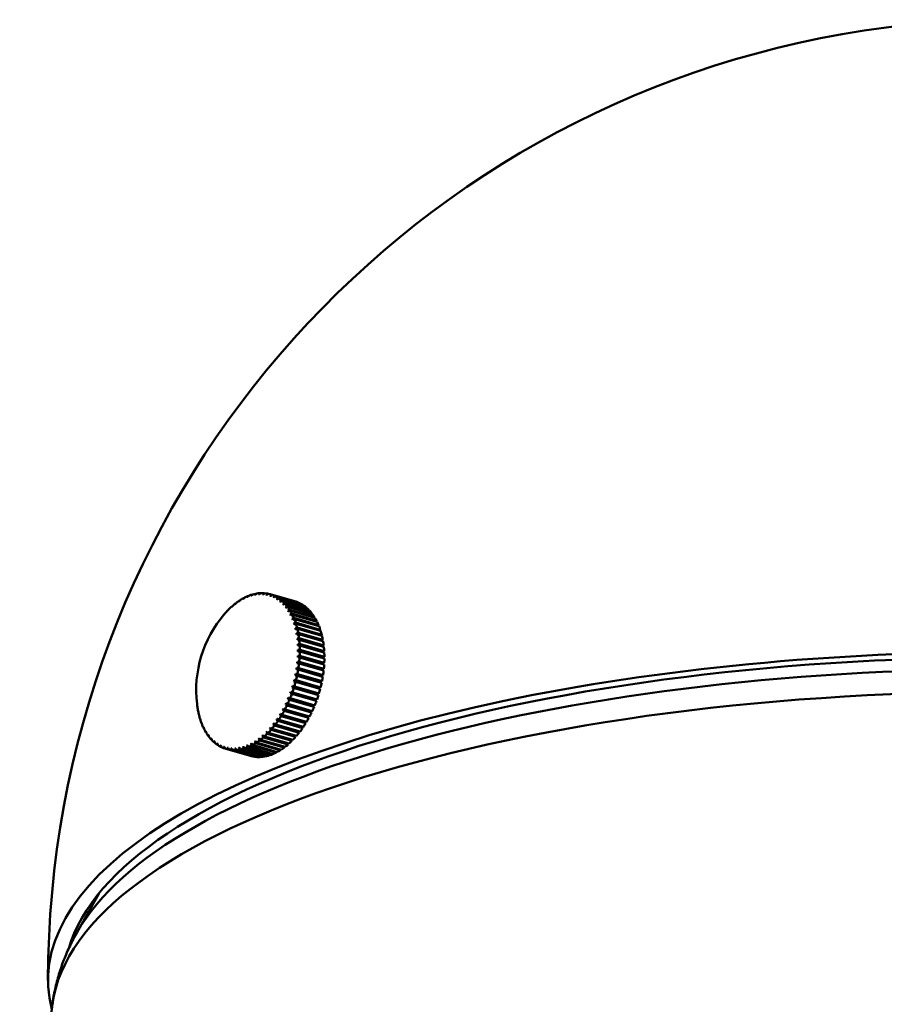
# Model space of a CAD drawing. Header units: millimetres. Extents: x 450 to 1548, y 1035 to 2210.
# Tile 2 of 5: x 1415 to 1468, y 1379 to 1440. Entities that reach past the tile are written whole.
import ezdxf

# ---------------------------------------------------------------- set-up
doc = ezdxf.new("R2010")
doc.units = ezdxf.units.MM
doc.header["$LTSCALE"] = 10
doc.layers.add('Widoczne (ISO)', color=7, linetype='Continuous', lineweight=50)
doc.layers.add('Widoczne wąskie (ISO)', color=7, linetype='Continuous', lineweight=50)

msp = doc.modelspace()

# ---------------------------------------------------------------- linework, layer by layer
at = {"layer": 'Widoczne (ISO)'}
for p, q in [((1429.589, 1404.58), (1429.633, 1404.568)), ((1429.833, 1404.583), (1429.882, 1404.568)), ((1428.336, 1404.125), (1428.357, 1404.119)), ((1428.586, 1404.274), (1428.612, 1404.267)), ((1428.838, 1404.394), (1428.868, 1404.386)), ((1429.09, 1404.486), (1429.125, 1404.476)), ((1429.341, 1404.548), (1429.38, 1404.537)), ((1430.07, 1404.555), (1430.125, 1404.539)), ((1430.246, 1404.514), (1431.778, 1404.074)), ((1430.3, 1404.497), (1431.832, 1404.057)), ((1431.89, 1404.038), (1430.357, 1404.478)), ((1430.521, 1404.41), (1432.054, 1403.97)), ((1432.108, 1403.943), (1430.576, 1404.383)), ((1430.691, 1404.203), (1430.696, 1404.202)), ((1430.733, 1404.294), (1432.265, 1403.854)), ((1432.317, 1403.82), (1430.784, 1404.259)), ((1430.871, 1404.066), (1430.898, 1404.059)), ((1430.932, 1404.149), (1432.464, 1403.709)), ((1432.513, 1403.668), (1430.981, 1404.108)), ((1431.119, 1403.977), (1432.651, 1403.537)), ((1431.832, 1404.057), (1431.831, 1404.055)), ((1432.054, 1403.97), (1432.05, 1403.96)), ((1427.61, 1403.52), (1427.616, 1403.519)), ((1427.846, 1403.747), (1427.857, 1403.744)), ((1428.089, 1403.949), (1428.105, 1403.945)), ((1431.045, 1403.901), (1431.089, 1403.888)), ((1432.696, 1403.489), (1431.164, 1403.929)), ((1431.209, 1403.708), (1431.267, 1403.691)), ((1431.292, 1403.779), (1432.824, 1403.339)), ((1432.866, 1403.285), (1431.333, 1403.724)), ((1431.36, 1403.49), (1431.431, 1403.47)), ((1431.45, 1403.556), (1432.982, 1403.116)), ((1433.02, 1403.055), (1431.487, 1403.495)), ((1432.265, 1403.854), (1432.257, 1403.837)), ((1432.464, 1403.709), (1432.453, 1403.685)), ((1432.651, 1403.537), (1432.635, 1403.507)), ((1427.382, 1403.27), (1427.383, 1403.27)), ((1431.497, 1403.249), (1431.582, 1403.225)), ((1431.592, 1403.309), (1433.124, 1402.869)), ((1431.618, 1402.986), (1431.717, 1402.957)), ((1433.157, 1402.802), (1431.625, 1403.242)), ((1431.717, 1403.039), (1433.249, 1402.6)), ((1433.278, 1402.528), (1431.746, 1402.967)), ((1431.825, 1402.75), (1433.357, 1402.31)), ((1432.824, 1403.339), (1432.802, 1403.303)), ((1432.982, 1403.116), (1432.953, 1403.074)), ((1433.124, 1402.869), (1433.088, 1402.822)), ((1431.722, 1402.702), (1431.837, 1402.669)), ((1431.808, 1402.4), (1433.385, 1401.948)), ((1433.381, 1402.233), (1431.849, 1402.673)), ((1431.914, 1402.441), (1433.446, 1402.001)), ((1433.466, 1401.92), (1431.934, 1402.36)), ((1433.249, 1402.6), (1433.205, 1402.549)), ((1433.357, 1402.31), (1433.303, 1402.256)), ((1431.877, 1402.082), (1433.455, 1401.629)), ((1431.926, 1401.748), (1433.505, 1401.295)), ((1431.985, 1402.116), (1433.517, 1401.676)), ((1433.532, 1401.591), (1432, 1402.03)), ((1432.036, 1401.775), (1433.568, 1401.336)), ((1433.578, 1401.247), (1432.046, 1401.687)), ((1433.446, 1402.001), (1433.385, 1401.948)), ((1433.385, 1401.948), (1433.386, 1401.943)), ((1433.517, 1401.676), (1433.455, 1401.629)), ((1433.455, 1401.629), (1433.457, 1401.612)), ((1431.957, 1401.403), (1433.536, 1400.949)), ((1431.968, 1401.047), (1433.548, 1400.593)), ((1432.068, 1401.422), (1433.6, 1400.983)), ((1433.605, 1400.891), (1432.073, 1401.331)), ((1432.08, 1401.059), (1433.612, 1400.619)), ((1433.612, 1400.525), (1432.08, 1400.965)), ((1433.568, 1401.336), (1433.505, 1401.295)), ((1433.505, 1401.295), (1433.508, 1401.267)), ((1433.6, 1400.983), (1433.536, 1400.949)), ((1433.536, 1400.949), (1433.538, 1400.91)), ((1431.933, 1400.312), (1433.514, 1399.858)), ((1431.961, 1400.682), (1433.541, 1400.229)), ((1432.045, 1400.309), (1433.577, 1399.869)), ((1433.599, 1400.152), (1432.067, 1400.591)), ((1432.072, 1400.687), (1433.605, 1400.247)), ((1433.612, 1400.619), (1433.548, 1400.593)), ((1433.548, 1400.593), (1433.548, 1400.544)), ((1431.887, 1399.938), (1433.468, 1399.484)), ((1433.515, 1399.39), (1431.983, 1399.83)), ((1431.998, 1399.927), (1433.53, 1399.488)), ((1433.567, 1399.772), (1432.035, 1400.212)), ((1433.514, 1399.858), (1433.507, 1399.79)), ((1433.577, 1399.869), (1433.514, 1399.858)), ((1433.541, 1400.229), (1433.537, 1400.169)), ((1433.605, 1400.247), (1433.541, 1400.229)), ((1431.738, 1399.188), (1433.319, 1398.735)), ((1431.822, 1399.563), (1433.403, 1399.109)), ((1433.354, 1398.626), (1431.822, 1399.066)), ((1431.846, 1399.163), (1433.378, 1398.723)), ((1433.444, 1399.007), (1431.912, 1399.447)), ((1431.932, 1399.544), (1433.464, 1399.105)), ((1433.403, 1399.109), (1433.385, 1399.024)), ((1433.464, 1399.105), (1433.403, 1399.109)), ((1433.468, 1399.484), (1433.456, 1399.407)), ((1433.53, 1399.488), (1433.468, 1399.484)), ((1433.188, 1398.268), (1431.608, 1398.722)), ((1433.246, 1398.249), (1431.713, 1398.688)), ((1431.743, 1398.784), (1433.275, 1398.344)), ((1433.319, 1398.735), (1433.296, 1398.643)), ((1433.378, 1398.723), (1433.319, 1398.735)), ((1432.925, 1397.549), (1431.345, 1398.003)), ((1432.977, 1397.515), (1431.445, 1397.955)), ((1431.483, 1398.046), (1433.015, 1397.606)), ((1433.065, 1397.904), (1431.484, 1398.358)), ((1433.12, 1397.877), (1431.588, 1398.317)), ((1431.621, 1398.411), (1433.153, 1397.971)), ((1433.095, 1397.988), (1433.065, 1397.904)), ((1433.065, 1397.904), (1433.12, 1397.877)), ((1433.217, 1398.361), (1433.188, 1398.268)), ((1433.188, 1398.268), (1433.246, 1398.249)), ((1425.735, 1397.384), (1425.733, 1397.385)), ((1432.6, 1396.872), (1431.02, 1397.326)), ((1432.645, 1396.824), (1431.113, 1397.264)), ((1431.159, 1397.349), (1432.691, 1396.909)), ((1432.77, 1397.204), (1431.19, 1397.658)), ((1432.819, 1397.163), (1431.287, 1397.603)), ((1431.329, 1397.691), (1432.861, 1397.252)), ((1432.801, 1397.269), (1432.77, 1397.204)), ((1432.956, 1397.623), (1432.925, 1397.549)), ((1432.925, 1397.549), (1432.977, 1397.515)), ((1425.805, 1397.054), (1425.799, 1397.055)), ((1425.895, 1396.739), (1425.883, 1396.742)), ((1432.221, 1396.255), (1430.641, 1396.708)), ((1432.258, 1396.194), (1430.726, 1396.634)), ((1430.778, 1396.71), (1432.31, 1396.271)), ((1432.417, 1396.555), (1430.837, 1397.009)), ((1432.458, 1396.501), (1430.926, 1396.94)), ((1430.975, 1397.021), (1432.507, 1396.582)), ((1432.629, 1396.927), (1432.6, 1396.872)), ((1432.6, 1396.872), (1432.645, 1396.824)), ((1432.77, 1397.204), (1432.819, 1397.163)), ((1426.004, 1396.443), (1425.987, 1396.448)), ((1426.13, 1396.167), (1426.107, 1396.173)), ((1431.796, 1395.711), (1430.218, 1396.164)), ((1431.825, 1395.64), (1430.293, 1396.079)), ((1430.351, 1396.145), (1431.883, 1395.705)), ((1432.013, 1395.973), (1430.435, 1396.426)), ((1432.047, 1395.907), (1430.515, 1396.346)), ((1430.57, 1396.418), (1432.102, 1395.978)), ((1432.244, 1396.289), (1432.221, 1396.255)), ((1432.221, 1396.255), (1432.258, 1396.194)), ((1432.444, 1396.6), (1432.417, 1396.555)), ((1432.417, 1396.555), (1432.458, 1396.501)), ((1426.272, 1395.913), (1426.245, 1395.92)), ((1426.43, 1395.682), (1426.399, 1395.691)), ((1426.604, 1395.476), (1426.568, 1395.486)), ((1429.627, 1395.486), (1429.524, 1395.516)), ((1431.114, 1394.979), (1429.582, 1395.418)), ((1429.644, 1395.466), (1431.176, 1395.026)), ((1429.881, 1395.673), (1429.761, 1395.708)), ((1431.357, 1395.174), (1429.825, 1395.614)), ((1429.886, 1395.668), (1431.418, 1395.228)), ((1431.571, 1395.472), (1429.993, 1395.924)), ((1431.595, 1395.395), (1430.063, 1395.835)), ((1430.122, 1395.895), (1431.654, 1395.455)), ((1431.576, 1395.477), (1431.571, 1395.472)), ((1431.571, 1395.472), (1431.595, 1395.395)), ((1431.81, 1395.726), (1431.796, 1395.711)), ((1431.796, 1395.711), (1431.825, 1395.64)), ((1432.033, 1395.998), (1432.013, 1395.973)), ((1432.013, 1395.973), (1432.047, 1395.907)), ((1426.792, 1395.296), (1426.752, 1395.307)), ((1426.994, 1395.143), (1426.948, 1395.156)), ((1427.207, 1395.018), (1427.157, 1395.032)), ((1427.431, 1394.922), (1427.375, 1394.938)), ((1427.487, 1394.902), (1429.019, 1394.462)), ((1429.135, 1394.433), (1427.603, 1394.872)), ((1427.663, 1394.86), (1429.195, 1394.421)), ((1429.371, 1394.397), (1427.839, 1394.837)), ((1427.9, 1394.833), (1429.432, 1394.393)), ((1429.613, 1394.392), (1428.081, 1394.831)), ((1428.099, 1394.928), (1428.087, 1394.931)), ((1428.144, 1394.835), (1429.676, 1394.395)), ((1428.348, 1394.95), (1428.316, 1394.959)), ((1429.86, 1394.416), (1428.328, 1394.856)), ((1428.392, 1394.867), (1429.924, 1394.427)), ((1428.601, 1395.001), (1428.554, 1395.015)), ((1430.11, 1394.471), (1428.578, 1394.911)), ((1428.642, 1394.929), (1430.174, 1394.49)), ((1428.857, 1395.081), (1428.796, 1395.099)), ((1430.362, 1394.555), (1428.83, 1394.995)), ((1428.895, 1395.021), (1430.427, 1394.581)), ((1429.114, 1395.189), (1429.039, 1395.21)), ((1430.615, 1394.668), (1429.083, 1395.108)), ((1429.147, 1395.141), (1430.679, 1394.702)), ((1429.371, 1395.324), (1429.283, 1395.35)), ((1430.866, 1394.81), (1429.334, 1395.249)), ((1429.397, 1395.29), (1430.929, 1394.85)), ((1430.859, 1394.87), (1430.866, 1394.81)), ((1431.102, 1395.048), (1431.114, 1394.979)), ((1431.339, 1395.251), (1431.357, 1395.174)), ((1429.137, 1394.437), (1429.135, 1394.433)), ((1429.374, 1394.41), (1429.371, 1394.397)), ((1429.616, 1394.412), (1429.613, 1394.392)), ((1429.863, 1394.445), (1429.86, 1394.416)), ((1430.112, 1394.507), (1430.11, 1394.471)), ((1430.362, 1394.6), (1430.362, 1394.555)), ((1430.612, 1394.721), (1430.615, 1394.668)), ((1419.572, 1385.883), (1418.227, 1383.499))]:
    msp.add_line(p, q, dxfattribs=at)
for centre, radius, start, end in [((1476.17, 1380.494), 59.75, 17.30959, 180), ((1432.888, 1398.553), 7.25, 139.44997, 186.77405), ((1432.888, 1398.553), 7.25, 186.85697, 188.67216), ((1476.17, 1371.097), 60, 172.41606, 7.58394)]:
    msp.add_arc(centre, radius, start, end, dxfattribs=at)
for centre, major_axis, ratio, start_param, end_param in [((1428.866, 1399.708), (1.379, 4.806), 0.604023, 0.216734, 0.275273), ((1432.857, 1398.552), (-0.397, 7.239), 0.779997, 0.545321, 0.560858), ((1432.919, 1398.555), (0.397, -7.239), 0.779997, 3.686914, 3.702451), ((1428.866, 1399.708), (1.379, 4.806), 0.604023, 0.138194, 0.196734), ((1432.858, 1398.556), (0.501, 7.232), 0.790427, 0.642701, 0.658238), ((1432.919, 1398.551), (-0.501, -7.232), 0.790427, 3.784294, 3.799831), ((1428.866, 1399.708), (1.379, 4.806), 0.604023, 0.059654, 0.118194), ((1432.919, 1398.577), (-4.375, 5.781), 0.620715, 0.118482, 0.13402), ((1428.866, 1399.708), (1.379, 4.806), 0.604023, 0.609433, 0.667973), ((1432.856, 1398.533), (-3.897, 6.114), 0.65802, 0.169908, 0.185445), ((1428.807, 1399.725), (-1.357, -4.727), 0.604023, 3.730858, 3.751193), ((1432.92, 1398.574), (-3.897, 6.114), 0.65802, 0.169908, 0.185445), ((1428.866, 1399.708), (1.379, 4.806), 0.604023, 0.530893, 0.589433), ((1432.856, 1398.537), (-3.349, 6.43), 0.691269, 0.228792, 0.244329), ((1428.807, 1399.725), (-1.357, -4.727), 0.604023, 3.652318, 3.672653), ((1432.92, 1398.57), (-3.349, 6.43), 0.691269, 0.228792, 0.244329), ((1428.866, 1399.708), (1.379, 4.806), 0.604023, 0.452353, 0.510893), ((1432.856, 1398.54), (-2.726, 6.718), 0.720256, 0.295669, 0.311206), ((1428.807, 1399.725), (-1.357, -4.727), 0.604023, 3.573779, 3.594113), ((1432.92, 1398.566), (-2.726, 6.718), 0.720256, 0.295669, 0.311206), ((1428.866, 1399.708), (1.379, 4.806), 0.604023, 0.373814, 0.432353), ((1432.856, 1398.544), (-2.024, 6.961), 0.744803, 0.370851, 0.386388), ((1428.807, 1399.725), (1.357, 4.727), 0.604023, 0.353646, 0.373981), ((1432.92, 1398.563), (-2.024, 6.961), 0.744803, 0.370851, 0.386388), ((1428.866, 1399.708), (1.379, 4.806), 0.604023, 0.295274, 0.353813), ((1432.856, 1398.548), (-1.245, 7.142), 0.764757, 0.454273, 0.46981), ((1428.807, 1399.725), (1.357, 4.727), 0.604023, 0.275106, 0.295441), ((1432.92, 1398.559), (1.245, -7.142), 0.764757, 3.595865, 3.611403), ((1428.807, 1399.725), (1.357, 4.727), 0.604023, 0.196567, 0.216901), ((1428.807, 1399.725), (1.357, 4.727), 0.604023, 0.118027, 0.138361), ((1432.858, 1398.559), (1.422, 7.109), 0.795985, 0.744414, 0.759951), ((1428.807, 1399.725), (1.357, 4.727), 0.604023, 0.039487, 0.059821), ((1432.918, 1398.547), (-1.422, -7.109), 0.795985, 3.886006, 3.901543), ((1428.866, 1399.708), (1.379, 4.806), 0.604023, 6.2643, 6.322839), ((1432.859, 1398.563), (2.331, 6.865), 0.796635, 0.847897, 0.863435), ((1428.807, 1399.725), (1.357, 4.727), 0.604023, 6.244132, 6.264467), ((1432.917, 1398.544), (-2.331, -6.865), 0.796635, 3.98949, 4.005027), ((1428.866, 1399.708), (1.379, 4.806), 0.604023, 6.18576, 6.244299), ((1432.861, 1398.567), (3.194, 6.509), 0.792373, 0.950344, 0.965881), ((1428.807, 1399.725), (1.357, 4.727), 0.604023, 6.165593, 6.185927), ((1432.915, 1398.54), (-3.194, -6.509), 0.792373, 4.091937, 4.107474), ((1428.866, 1399.708), (1.379, 4.806), 0.604023, 6.10722, 6.16576), ((1432.862, 1398.57), (3.982, 6.059), 0.783226, 1.049091, 1.064629), ((1428.807, 1399.725), (1.357, 4.727), 0.604023, 6.087053, 6.107387), ((1432.914, 1398.536), (-3.982, -6.059), 0.783226, 4.190684, 4.206221), ((1428.866, 1399.708), (1.379, 4.806), 0.604023, 6.02868, 6.08722), ((1432.864, 1398.574), (4.676, 5.54), 0.76925, 1.14197, 1.157507), ((1428.807, 1399.725), (1.357, 4.727), 0.604023, 6.008513, 6.028847), ((1432.913, 1398.533), (-4.676, -5.54), 0.76925, 4.283562, 4.299099), ((1428.866, 1399.708), (1.379, 4.806), 0.604023, 5.950141, 6.00868), ((1432.865, 1398.577), (5.268, 4.98), 0.750532, 1.227494, 1.243031), ((1430.398, 1399.268), (1.379, 4.806), 0.604023, 6.2643, 6.283185), ((1430.398, 1399.268), (1.379, 4.806), 0.604023, 6.18576, 6.244299), ((1428.866, 1399.708), (1.379, 4.806), 0.604023, 0.845053, 0.903592), ((1428.807, 1399.725), (-1.357, -4.727), 0.604023, 3.966478, 3.986812), ((1432.858, 1398.523), (-5.155, 5.098), 0.534876, 0.035462, 0.051), ((1432.918, 1398.583), (-5.155, 5.098), 0.534876, 0.035462, 0.051), ((1428.866, 1399.708), (1.379, 4.806), 0.604023, 0.766513, 0.825052), ((1428.807, 1399.725), (-1.357, -4.727), 0.604023, 3.887938, 3.908272), ((1432.858, 1398.526), (-4.791, 5.441), 0.579582, 0.073884, 0.089421), ((1432.919, 1398.58), (-4.791, 5.441), 0.579582, 0.073884, 0.089421), ((1428.866, 1399.708), (1.379, 4.806), 0.604023, 0.687973, 0.746512), ((1432.857, 1398.53), (-4.375, 5.781), 0.620715, 0.118482, 0.13402), ((1428.807, 1399.725), (-1.357, -4.727), 0.604023, 3.809398, 3.829733), ((1428.807, 1399.725), (1.357, 4.727), 0.604023, 5.929973, 5.950308), ((1432.911, 1398.529), (-5.268, -4.98), 0.750532, 4.369087, 4.384624), ((1428.866, 1399.708), (1.379, 4.806), 0.604023, 5.871601, 5.93014), ((1432.867, 1398.581), (5.76, 4.403), 0.727186, 1.30488, 1.320418), ((1428.807, 1399.725), (1.357, 4.727), 0.604023, 5.851433, 5.871768), ((1432.909, 1398.526), (-5.76, -4.403), 0.727186, 4.446473, 4.46201), ((1428.866, 1399.708), (-1.379, -4.806), 0.604023, 2.651468, 2.710008), ((1432.869, 1398.584), (6.158, 3.826), 0.699357, 1.373936, 1.389473), ((1428.807, 1399.725), (1.357, 4.727), 0.604023, 5.772894, 5.793228), ((1432.907, 1398.523), (-6.158, -3.826), 0.699357, 4.515528, 4.531065), ((1428.866, 1399.708), (-1.379, -4.806), 0.604023, 2.572928, 2.631468), ((1430.398, 1399.268), (1.379, 4.806), 0.604023, 6.10722, 6.16576), ((1430.398, 1399.268), (1.379, 4.806), 0.604023, 6.02868, 6.08722), ((1430.398, 1399.268), (1.379, 4.806), 0.604023, 5.950141, 6.00868), ((1430.398, 1399.268), (1.379, 4.806), 0.604023, 5.871601, 5.93014), ((1428.807, 1399.725), (-1.357, -4.727), 0.604023, 4.045018, 4.065352), ((1432.859, 1398.52), (-5.471, 4.757), 0.486872, 0.002601, 0.018138), ((1432.917, 1398.586), (-5.471, 4.757), 0.486872, 0.002601, 0.018138), ((1432.871, 1398.587), (6.474, 3.263), 0.667216, 1.434888, 1.450425), ((1428.807, 1399.725), (1.357, 4.727), 0.604023, 5.694354, 5.714688), ((1432.905, 1398.52), (-6.474, -3.263), 0.667216, 4.576481, 4.592018), ((1432.874, 1398.589), (6.72, 2.721), 0.630961, 1.488227, 1.503764), ((1428.807, 1399.725), (1.357, 4.727), 0.604023, 5.615814, 5.636148), ((1428.866, 1399.708), (-1.379, -4.806), 0.604023, 2.494389, 2.552928), ((1432.903, 1398.517), (-6.72, -2.721), 0.630961, 4.62982, 4.645357), ((1432.876, 1398.592), (6.907, 2.204), 0.590817, 1.534567, 1.550104), ((1428.866, 1399.708), (-1.379, -4.806), 0.604023, 2.415849, 2.474388), ((1430.398, 1399.268), (-1.379, -4.806), 0.604023, 2.651468, 2.710008), ((1430.398, 1399.268), (-1.379, -4.806), 0.604023, 2.572928, 2.631468), ((1430.398, 1399.268), (-1.379, -4.806), 0.604023, 2.494389, 2.552928), ((1428.807, 1399.725), (1.357, 4.727), 0.604023, 5.537274, 5.557609), ((1432.9, 1398.515), (-6.907, -2.204), 0.590817, 4.67616, 4.691697), ((1432.878, 1398.594), (7.044, 1.714), 0.54703, 1.57456, 1.590097), ((1428.807, 1399.725), (1.357, 4.727), 0.604023, 5.458734, 5.479069), ((1432.898, 1398.513), (-7.044, -1.714), 0.54703, 4.716153, 4.73169), ((1428.866, 1399.708), (-1.379, -4.806), 0.604023, 2.337309, 2.395848), ((1428.866, 1399.708), (-1.379, -4.806), 0.604023, 2.258769, 2.317309), ((1430.398, 1399.268), (-1.379, -4.806), 0.604023, 2.415849, 2.474388), ((1430.398, 1399.268), (-1.379, -4.806), 0.604023, 2.337309, 2.395848), ((1476.17, 1380.494), (59.75, 0), 0.34202, 6.194906, 9.513057), ((1432.881, 1398.596), (7.141, 1.25), 0.49987, 1.608835, 1.624372), ((1428.807, 1399.725), (1.357, 4.727), 0.604023, 5.380194, 5.400529), ((1432.896, 1398.511), (-7.141, -1.25), 0.49987, 4.750427, 4.765965), ((1432.883, 1398.598), (7.204, 0.81), 0.449628, 1.637967, 1.653504), ((1428.807, 1399.725), (1.357, 4.727), 0.604023, 5.301655, 5.321989), ((1432.893, 1398.509), (-7.204, -0.81), 0.449628, 4.779559, 4.795096), ((1428.866, 1399.708), (-1.379, -4.806), 0.604023, 2.180229, 2.238769), ((1428.866, 1399.708), (-1.379, -4.806), 0.604023, 2.10169, 2.160229), ((1430.398, 1399.268), (-1.379, -4.806), 0.604023, 2.258769, 2.317309), ((1430.398, 1399.268), (-1.379, -4.806), 0.604023, 2.180229, 2.238769), ((1432.886, 1398.599), (7.239, 0.392), 0.396615, 1.662462, 1.677999), ((1428.807, 1399.725), (1.357, 4.727), 0.604023, 5.223115, 5.243449), ((1432.891, 1398.508), (-7.239, -0.392), 0.396615, 4.804054, 4.819592), ((1432.888, 1398.6), (7.25, -0.006), 0.341156, 1.682754, 1.698291), ((1428.807, 1399.725), (1.357, 4.727), 0.604023, 5.144575, 5.164909), ((1432.888, 1398.506), (-7.25, 0.006), 0.341156, 4.824346, 4.839884), ((1428.866, 1399.708), (-1.379, -4.806), 0.604023, 1.94461, 2.003149), ((1428.866, 1399.708), (-1.379, -4.806), 0.604023, 2.02315, 2.081689), ((1430.398, 1399.268), (-1.379, -4.806), 0.604023, 2.10169, 2.160229), ((1476.17, 1380.494), (-58.75, 0), 0.34202, 3.24068, 6.184098), ((1428.807, 1399.725), (1.357, 4.727), 0.604023, 4.987495, 5.00783), ((1432.893, 1398.602), (7.211, -0.754), 0.224282, 1.7121, 1.727638), ((1428.807, 1399.725), (1.357, 4.727), 0.604023, 5.066035, 5.08637), ((1432.886, 1398.506), (-7.239, 0.387), 0.283593, 4.840795, 4.856332), ((1432.891, 1398.601), (7.239, -0.387), 0.283593, 1.699203, 1.71474), ((1428.866, 1399.708), (-1.379, -4.806), 0.604023, 1.86607, 1.92461), ((1430.398, 1399.268), (-1.379, -4.806), 0.604023, 2.02315, 2.081689), ((1430.398, 1399.268), (-1.379, -4.806), 0.604023, 1.94461, 2.003149), ((1428.807, 1399.725), (1.357, 4.727), 0.604023, 4.908956, 4.92929), ((1432.881, 1398.505), (-7.165, 1.108), 0.163589, 4.863268, 4.878805), ((1432.896, 1398.602), (7.165, -1.108), 0.163589, 1.721675, 1.737212), ((1432.883, 1398.505), (-7.211, 0.754), 0.224282, 4.853693, 4.86923), ((1428.866, 1399.708), (-1.379, -4.806), 0.604023, 1.70899, 1.76753), ((1428.866, 1399.708), (-1.379, -4.806), 0.604023, 1.78753, 1.84607), ((1430.398, 1399.268), (-1.379, -4.806), 0.604023, 1.78753, 1.84607), ((1430.398, 1399.268), (-1.379, -4.806), 0.604023, 1.86607, 1.92461), ((1428.807, 1399.725), (1.357, 4.727), 0.604023, 4.751876, 4.77221), ((1432.876, 1398.505), (-7.025, 1.79), 0.039556, 4.873065, 4.888602), ((1432.9, 1398.602), (7.025, -1.79), 0.039556, 1.731472, 1.747009), ((1428.866, 1399.708), (-1.379, -4.806), 0.604023, 1.551911, 1.61045), ((1428.807, 1399.725), (1.357, 4.727), 0.604023, 4.830416, 4.85075), ((1432.878, 1398.505), (-7.103, 1.453), 0.101887, 4.869688, 4.885225), ((1432.898, 1398.602), (7.103, -1.453), 0.101887, 1.728095, 1.743632), ((1428.866, 1399.708), (-1.379, -4.806), 0.604023, 1.630451, 1.68899), ((1430.398, 1399.268), (-1.379, -4.806), 0.604023, 1.70899, 1.76753), ((1428.807, 1399.725), (1.357, 4.727), 0.604023, 4.673336, 4.693671), ((1432.873, 1398.506), (-6.933, 2.121), 0.023018, 1.394191, 1.409728), ((1428.866, 1399.708), (-1.379, -4.806), 0.604023, 1.473371, 1.531911), ((1432.903, 1398.601), (6.933, -2.121), 0.023018, 4.535783, 4.55132), ((1430.398, 1399.268), (-1.379, -4.806), 0.604023, 1.551911, 1.61045), ((1430.398, 1399.268), (-1.379, -4.806), 0.604023, 1.630451, 1.68899), ((1428.866, 1399.708), (-1.379, -4.806), 0.604023, 1.316291, 1.374831), ((1428.807, 1399.725), (1.357, 4.727), 0.604023, 4.516256, 4.536591), ((1432.869, 1398.508), (-6.698, 2.774), 0.147355, 1.402381, 1.417919), ((1432.907, 1398.599), (6.698, -2.774), 0.147355, 4.543974, 4.559511), ((1428.866, 1399.708), (-1.379, -4.806), 0.604023, 1.394831, 1.453371), ((1428.807, 1399.725), (1.357, 4.727), 0.604023, 4.594796, 4.615131), ((1432.871, 1398.507), (-6.824, 2.449), 0.08545, 1.396775, 1.412312), ((1432.905, 1398.6), (6.824, -2.449), 0.08545, 4.538367, 4.553905), ((1430.398, 1399.268), (-1.379, -4.806), 0.604023, 1.394831, 1.453371), ((1430.398, 1399.268), (-1.379, -4.806), 0.604023, 1.473371, 1.531911), ((1428.807, 1399.725), (-1.357, -4.727), 0.604023, 5.320083, 5.321989), ((1432.893, 1398.509), (-7.204, -0.81), 0.449628, 0.002812, 0.003472), ((1428.866, 1399.708), (1.379, 4.806), 0.604023, 2.22127, 2.238769), ((1428.807, 1399.725), (-1.357, -4.727), 0.604023, 5.380194, 5.400529), ((1432.881, 1398.596), (-7.141, -1.25), 0.49987, 6.256866, 6.272403), ((1432.896, 1398.511), (-7.141, -1.25), 0.49987, 6.256866, 6.272403), ((1428.866, 1399.708), (1.379, 4.806), 0.604023, 2.258769, 2.317309), ((1428.866, 1399.708), (-1.379, -4.806), 0.604023, 1.159212, 1.217751), ((1428.807, 1399.725), (1.357, 4.727), 0.604023, 4.359177, 4.379511), ((1432.865, 1398.511), (-6.39, 3.424), 0.268065, 1.423107, 1.438645), ((1432.911, 1398.596), (6.39, -3.424), 0.268065, 4.5647, 4.580237), ((1428.866, 1399.708), (-1.379, -4.806), 0.604023, 1.237752, 1.296291), ((1428.807, 1399.725), (1.357, 4.727), 0.604023, 4.437717, 4.458051), ((1432.867, 1398.509), (-6.554, 3.099), 0.208352, 1.411108, 1.426645), ((1432.909, 1398.598), (6.554, -3.099), 0.208352, 4.5527, 4.568238), ((1430.398, 1399.268), (-1.379, -4.806), 0.604023, 1.316291, 1.374831), ((1428.807, 1399.725), (-1.357, -4.727), 0.604023, 5.458734, 5.479069), ((1432.878, 1398.594), (-7.044, -1.714), 0.54703, 6.222591, 6.238128), ((1432.898, 1398.513), (-7.044, -1.714), 0.54703, 6.222591, 6.238128), ((1428.866, 1399.708), (1.379, 4.806), 0.604023, 2.337309, 2.395848), ((1428.807, 1399.725), (-1.357, -4.727), 0.604023, 5.537274, 5.557609), ((1432.876, 1398.592), (-6.907, -2.204), 0.590817, 6.182598, 6.198135), ((1432.9, 1398.515), (-6.907, -2.204), 0.590817, 6.182598, 6.198135), ((1428.866, 1399.708), (1.379, 4.806), 0.604023, 2.415849, 2.474388), ((1428.866, 1399.708), (-1.379, -4.806), 0.604023, 1.002132, 1.060672), ((1428.807, 1399.725), (1.357, 4.727), 0.604023, 4.202097, 4.222432), ((1432.862, 1398.515), (-5.991, 4.083), 0.382173, 1.457835, 1.473372), ((1432.914, 1398.592), (5.991, -4.083), 0.382173, 4.599428, 4.614965), ((1428.866, 1399.708), (-1.379, -4.806), 0.604023, 1.080672, 1.139211), ((1428.807, 1399.725), (1.357, 4.727), 0.604023, 4.280637, 4.300972), ((1432.864, 1398.513), (-6.203, 3.752), 0.326124, 1.438592, 1.454129), ((1432.913, 1398.594), (6.203, -3.752), 0.326124, 4.580184, 4.595721), ((1430.398, 1399.268), (-1.379, -4.806), 0.604023, 1.159212, 1.217751), ((1430.398, 1399.268), (-1.379, -4.806), 0.604023, 1.237752, 1.296291), ((1428.807, 1399.725), (-1.357, -4.727), 0.604023, 5.615814, 5.636148), ((1432.874, 1398.589), (-6.72, -2.721), 0.630961, 6.136258, 6.151795), ((1432.903, 1398.517), (-6.72, -2.721), 0.630961, 6.136258, 6.151795), ((1428.866, 1399.708), (1.379, 4.806), 0.604023, 2.494389, 2.552928), ((1428.807, 1399.725), (-1.357, -4.727), 0.604023, 5.694354, 5.714688), ((1432.871, 1398.587), (-6.474, -3.263), 0.667216, 6.082919, 6.098456), ((1432.905, 1398.52), (-6.474, -3.263), 0.667216, 6.082919, 6.098456), ((1428.866, 1399.708), (1.379, 4.806), 0.604023, 2.572928, 2.631468), ((1428.866, 1399.708), (-1.379, -4.806), 0.604023, 0.845053, 0.903592), ((1428.807, 1399.725), (1.357, 4.727), 0.604023, 4.045018, 4.065352), ((1432.859, 1398.52), (-5.471, 4.757), 0.486872, 1.509039, 1.524576), ((1432.917, 1398.586), (5.471, -4.757), 0.486872, 4.650632, 4.666169), ((1428.866, 1399.708), (-1.379, -4.806), 0.604023, 0.923592, 0.982132), ((1428.807, 1399.725), (1.357, 4.727), 0.604023, 4.123557, 4.143892), ((1432.861, 1398.518), (-5.748, 4.418), 0.435866, 1.48118, 1.496717), ((1432.916, 1398.589), (5.748, -4.418), 0.435866, 4.622772, 4.63831), ((1430.398, 1399.268), (-1.379, -4.806), 0.604023, 1.002132, 1.060672), ((1430.398, 1399.268), (-1.379, -4.806), 0.604023, 1.080672, 1.139211), ((1428.807, 1399.725), (-1.357, -4.727), 0.604023, 5.772894, 5.793228), ((1432.869, 1398.584), (-6.158, -3.826), 0.699357, 6.021967, 6.037504), ((1432.907, 1398.523), (-6.158, -3.826), 0.699357, 6.021967, 6.037504), ((1428.866, 1399.708), (1.379, 4.806), 0.604023, 2.651468, 2.710008), ((1428.807, 1399.725), (-1.357, -4.727), 0.604023, 5.851433, 5.871768), ((1432.867, 1398.581), (-5.76, -4.403), 0.727186, 5.952911, 5.968449), ((1432.909, 1398.526), (-5.76, -4.403), 0.727186, 5.952911, 5.968449), ((1428.866, 1399.708), (-1.379, -4.806), 0.604023, 5.871601, 5.93014), ((1428.807, 1399.725), (-1.357, -4.727), 0.604023, 5.929973, 5.950308), ((1432.865, 1398.577), (-5.268, -4.98), 0.750532, 5.875525, 5.891062), ((1432.911, 1398.529), (-5.268, -4.98), 0.750532, 5.875525, 5.891062), ((1428.866, 1399.708), (-1.379, -4.806), 0.604023, 5.950141, 6.00868), ((1428.807, 1399.725), (-1.357, -4.727), 0.604023, 6.008513, 6.028847), ((1432.864, 1398.574), (4.676, 5.54), 0.76925, 2.648408, 2.663945), ((1428.866, 1399.708), (-1.379, -4.806), 0.604023, 0.609433, 0.667973), ((1428.807, 1399.725), (1.357, 4.727), 0.604023, 3.809398, 3.829733), ((1432.857, 1398.53), (-4.375, 5.781), 0.620715, 1.624921, 1.640458), ((1432.919, 1398.577), (4.375, -5.781), 0.620715, 4.766513, 4.782051), ((1428.866, 1399.708), (-1.379, -4.806), 0.604023, 0.687973, 0.746512), ((1428.807, 1399.725), (1.357, 4.727), 0.604023, 3.887938, 3.908272), ((1432.858, 1398.526), (-4.791, 5.441), 0.579582, 1.580322, 1.595859), ((1432.919, 1398.58), (4.791, -5.441), 0.579582, 4.721915, 4.737452), ((1428.866, 1399.708), (-1.379, -4.806), 0.604023, 0.766513, 0.825052), ((1428.807, 1399.725), (1.357, 4.727), 0.604023, 3.966478, 3.986812), ((1432.858, 1398.523), (-5.155, 5.098), 0.534876, 1.541901, 1.557438), ((1432.918, 1398.583), (5.155, -5.098), 0.534876, 4.683493, 4.699031), ((1430.398, 1399.268), (-1.379, -4.806), 0.604023, 0.766513, 0.825052), ((1430.398, 1399.268), (-1.379, -4.806), 0.604023, 0.845053, 0.903592), ((1430.398, 1399.268), (-1.379, -4.806), 0.604023, 0.923592, 0.982132), ((1432.913, 1398.533), (-4.676, -5.54), 0.76925, 5.790001, 5.805538), ((1428.866, 1399.708), (-1.379, -4.806), 0.604023, 6.02868, 6.08722), ((1428.807, 1399.725), (-1.357, -4.727), 0.604023, 6.087053, 6.107387), ((1432.862, 1398.57), (3.982, 6.059), 0.783226, 2.55553, 2.571067), ((1432.914, 1398.536), (-3.982, -6.059), 0.783226, 5.697122, 5.71266), ((1428.866, 1399.708), (-1.379, -4.806), 0.604023, 6.10722, 6.16576), ((1428.807, 1399.725), (-1.357, -4.727), 0.604023, 6.165593, 6.185927), ((1432.861, 1398.567), (3.194, 6.509), 0.792373, 2.456782, 2.47232), ((1432.915, 1398.54), (-3.194, -6.509), 0.792373, 5.598375, 5.613912), ((1428.866, 1399.708), (-1.379, -4.806), 0.604023, 6.18576, 6.244299), ((1428.807, 1399.725), (-1.357, -4.727), 0.604023, 6.244132, 6.264467), ((1432.859, 1398.563), (2.331, 6.865), 0.796635, 2.354336, 2.369873), ((1432.917, 1398.544), (-2.331, -6.865), 0.796635, 5.495928, 5.511466), ((1428.866, 1399.708), (-1.379, -4.806), 0.604023, 6.2643, 6.322839), ((1428.807, 1399.725), (-1.357, -4.727), 0.604023, 0.039487, 0.059821), ((1432.858, 1398.559), (1.422, 7.109), 0.795985, 2.250852, 2.266389), ((1432.918, 1398.547), (-1.422, -7.109), 0.795985, 5.392445, 5.407982), ((1428.866, 1399.708), (-1.379, -4.806), 0.604023, 0.059654, 0.118194), ((1428.807, 1399.725), (-1.357, -4.727), 0.604023, 0.118027, 0.138361), ((1432.858, 1398.556), (0.501, 7.232), 0.790427, 2.14914, 2.164677), ((1432.919, 1398.551), (-0.501, -7.232), 0.790427, 5.290732, 5.306269), ((1428.866, 1399.708), (-1.379, -4.806), 0.604023, 0.138194, 0.196734), ((1428.807, 1399.725), (-1.357, -4.727), 0.604023, 0.196567, 0.216901), ((1432.857, 1398.552), (-0.397, 7.239), 0.779997, 2.051759, 2.067297), ((1432.919, 1398.555), (0.397, -7.239), 0.779997, 5.193352, 5.208889), ((1428.866, 1399.708), (-1.379, -4.806), 0.604023, 0.216734, 0.275273), ((1428.807, 1399.725), (-1.357, -4.727), 0.604023, 0.275106, 0.295441), ((1432.856, 1398.548), (-1.245, 7.142), 0.764757, 1.960711, 1.976248), ((1432.92, 1398.559), (1.245, -7.142), 0.764757, 5.102304, 5.117841), ((1428.866, 1399.708), (-1.379, -4.806), 0.604023, 0.295274, 0.353813), ((1428.807, 1399.725), (-1.357, -4.727), 0.604023, 0.353646, 0.373981), ((1432.856, 1398.544), (-2.024, 6.961), 0.744803, 1.877289, 1.892827), ((1432.92, 1398.563), (2.024, -6.961), 0.744803, 5.018882, 5.034419), ((1428.866, 1399.708), (-1.379, -4.806), 0.604023, 0.373814, 0.432353), ((1428.807, 1399.725), (1.357, 4.727), 0.604023, 3.573779, 3.594113), ((1432.856, 1398.54), (-2.726, 6.718), 0.720256, 1.802107, 1.817645), ((1432.92, 1398.566), (2.726, -6.718), 0.720256, 4.9437, 4.959237), ((1428.866, 1399.708), (-1.379, -4.806), 0.604023, 0.452353, 0.510893), ((1428.807, 1399.725), (1.357, 4.727), 0.604023, 3.652318, 3.672653), ((1432.856, 1398.537), (-3.349, 6.43), 0.691269, 1.735231, 1.750768), ((1432.92, 1398.57), (3.349, -6.43), 0.691269, 4.876823, 4.89236), ((1428.866, 1399.708), (-1.379, -4.806), 0.604023, 0.530893, 0.589433), ((1428.807, 1399.725), (1.357, 4.727), 0.604023, 3.730858, 3.751193), ((1432.856, 1398.533), (-3.897, 6.114), 0.65802, 1.676346, 1.691883), ((1432.92, 1398.574), (3.897, -6.114), 0.65802, 4.817939, 4.833476), ((1430.398, 1399.268), (-1.379, -4.806), 0.604023, 0.530893, 0.589433), ((1430.398, 1399.268), (-1.379, -4.806), 0.604023, 0.609433, 0.667973), ((1430.398, 1399.268), (-1.379, -4.806), 0.604023, 0.687973, 0.746512), ((1430.398, 1399.268), (-1.379, -4.806), 0.604023, 0, 0.039654), ((1430.398, 1399.268), (-1.379, -4.806), 0.604023, 0.059654, 0.118194), ((1430.398, 1399.268), (-1.379, -4.806), 0.604023, 0.138194, 0.196734), ((1430.398, 1399.268), (-1.379, -4.806), 0.604023, 0.216734, 0.275273), ((1430.398, 1399.268), (-1.379, -4.806), 0.604023, 0.295274, 0.353813), ((1430.398, 1399.268), (-1.379, -4.806), 0.604023, 0.373814, 0.432353), ((1430.398, 1399.268), (-1.379, -4.806), 0.604023, 0.452353, 0.510893)]:
    msp.add_ellipse(centre, major_axis=major_axis, ratio=ratio, start_param=start_param, end_param=end_param, dxfattribs=at)
msp.add_open_spline([(1416.694, 1379.016), (1416.737, 1379.334), (1416.792, 1379.65), (1416.929, 1380.275), (1417.01, 1380.584), (1417.195, 1381.194), (1417.299, 1381.494), (1417.53, 1382.085), (1417.655, 1382.375), (1417.927, 1382.945), (1418.073, 1383.225), (1418.227, 1383.499)], degree=3, knots=[4.0597635, 4.0597635, 4.0597635, 4.0597635, 4.0887776, 4.0887776, 4.1177916, 4.1177916, 4.1468057, 4.1468057, 4.1758197, 4.1758197, 4.2048338, 4.2048338, 4.2048338, 4.2048338], dxfattribs=at)
at = {"layer": 'Widoczne wąskie (ISO)'}
for centre, major_axis, start_param, end_param in [((1476.17, 1379.676), (59.011, 0), 0.190576, 2.951016), ((1476.17, 1378.089), (-59.537, 0), 3.187099, 6.237679)]:
    msp.add_ellipse(centre, major_axis=major_axis, ratio=0.34202, start_param=start_param, end_param=end_param, dxfattribs=at)

doc.saveas('drawing.dxf')
